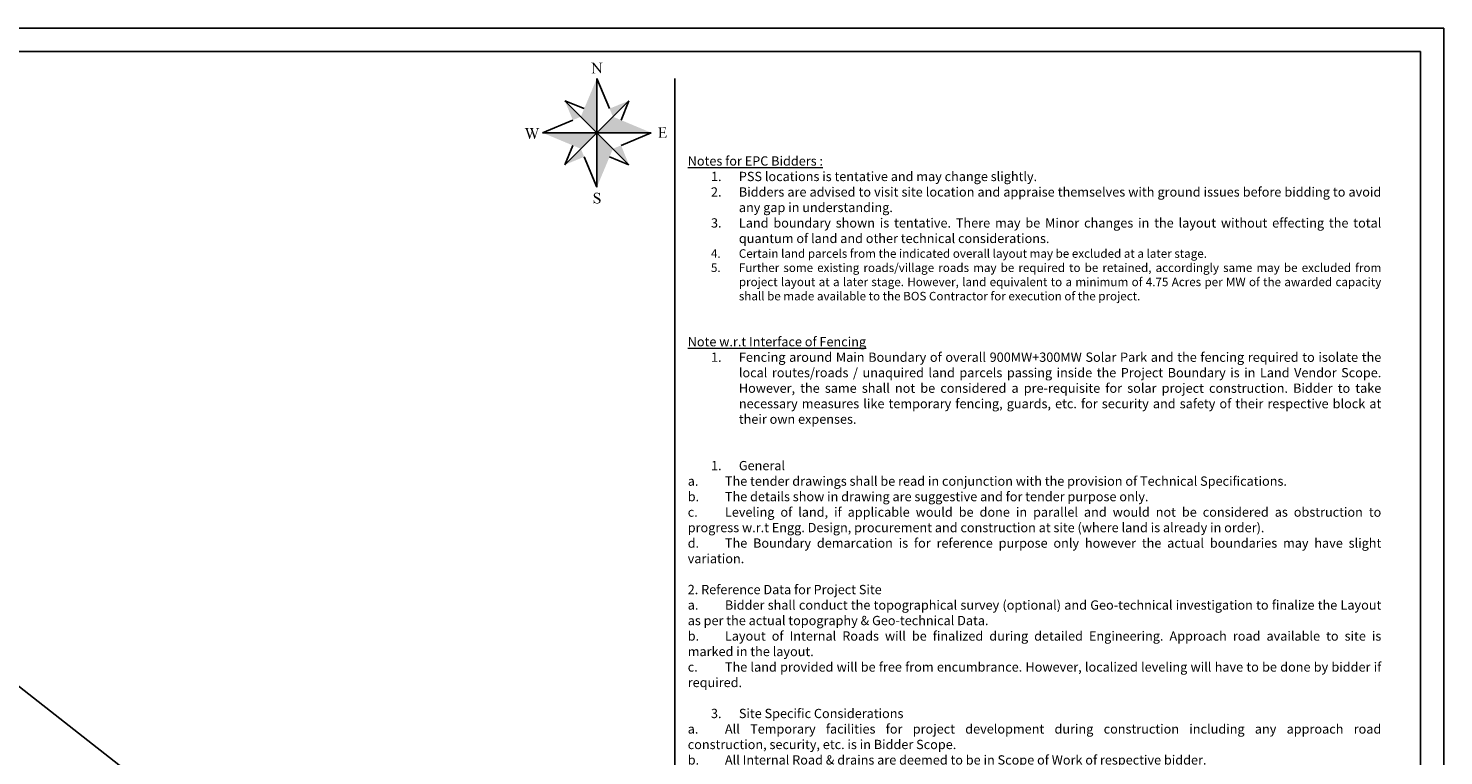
# Model space of a CAD drawing. Header units: metres. Extents: x 699286 to 751166, y 1622044 to 1653356.
# Tile 34 of 34: x 720723 to 751166, y 1637700 to 1653356. Entities that reach past the tile are written whole.
import ezdxf

# ---------------------------------------------------------------- set-up
doc = ezdxf.new("R2010")
doc.units = ezdxf.units.M
doc.header["$MEASUREMENT"] = 0
doc.layers.add('500 MW_BLOCK', color=7, linetype='Continuous')
doc.layers.add('Ceco.NET 28', color=7, linetype='Continuous')
doc.styles.get("Standard").update_dxf_attribs({"font": 'arial.ttf'})

# ---------------------------------------------------------------- blocks, each defined once
blk = doc.blocks.new('FGT')
at = {"layer": 'Ceco.NET 28', "color": 0}
for p, q in [((338712, 3145680), (338853, 3145344)), ((338356, 3145432), (338571, 3145344)), ((338712, 3145076), (338356, 3145432)), ((338712, 3145076), (339068, 3145432)), ((339068, 3145432), (338980, 3145217)), ((338108, 3145076), (338445, 3145217)), ((338712, 3145076), (338108, 3145076)), ((338712, 3145076), (338356, 3144720)), ((338712, 3145076), (339316, 3145076)), ((338712, 3145076), (339068, 3144720)), ((338712, 3145076), (338712, 3144472)), ((339316, 3145076), (338980, 3144936)), ((338356, 3144720), (338445, 3144936)), ((338712, 3144472), (338571, 3144809)), ((339068, 3144720), (338853, 3144809))]:
    blk.add_line(p, q, dxfattribs=at)
at = {"layer": 'Ceco.NET 28', "color": 116, "true_color": 0x136734}
blk.add_line((338712, 3145076), (338712, 3145680), dxfattribs=at)
at = {"layer": 'Ceco.NET 28', "color": 0}
for points in [[(338647, 3145850), (338679, 3145854), (338647, 3145854)], [(338679, 3145854), (338647, 3145850), (338652, 3145850)], [(338679, 3145854), (338652, 3145850), (338655, 3145850)], [(338679, 3145854), (338655, 3145850), (338659, 3145848)], [(338679, 3145854), (338659, 3145848), (338663, 3145846)], [(338679, 3145854), (338663, 3145846), (338666, 3145843)], [(338679, 3145854), (338666, 3145843), (338670, 3145838)], [(338679, 3145854), (338670, 3145838), (338678, 3145829)], [(338670, 3145838), (338670, 3145757), (338678, 3145829)], [(338678, 3145829), (338670, 3145757), (338678, 3145757)], [(338679, 3145854), (338678, 3145829), (338751, 3145764)], [(338678, 3145829), (338755, 3145735), (338751, 3145764)], [(338776, 3145851), (338776, 3145854), (338734, 3145854)], [(338734, 3145854), (338771, 3145851), (338776, 3145851)], [(338734, 3145854), (338734, 3145851), (338771, 3145851)], [(338771, 3145851), (338734, 3145851), (338738, 3145851)], [(338738, 3145851), (338741, 3145851), (338768, 3145851)], [(338771, 3145851), (338738, 3145851), (338768, 3145851)], [(338741, 3145851), (338744, 3145850), (338768, 3145851)], [(338768, 3145851), (338744, 3145850), (338765, 3145850)], [(338744, 3145850), (338746, 3145849), (338765, 3145850)], [(338765, 3145850), (338746, 3145849), (338762, 3145849)], [(338746, 3145849), (338748, 3145847), (338762, 3145849)], [(338762, 3145849), (338748, 3145847), (338760, 3145847)], [(338748, 3145847), (338749, 3145846), (338760, 3145847)], [(338760, 3145847), (338749, 3145846), (338759, 3145842)], [(338749, 3145846), (338750, 3145842), (338759, 3145842)], [(338750, 3145842), (338751, 3145838), (338759, 3145842)], [(338759, 3145842), (338751, 3145838), (338758, 3145833)], [(338751, 3145838), (338751, 3145833), (338758, 3145833)], [(338751, 3145833), (338751, 3145764), (338758, 3145735)], [(338758, 3145833), (338751, 3145833), (338758, 3145735)], [(338653, 3145739), (338653, 3145737), (338695, 3145737)], [(338695, 3145737), (338657, 3145739), (338653, 3145739)], [(338661, 3145740), (338657, 3145739), (338688, 3145739)], [(338695, 3145739), (338657, 3145739), (338695, 3145737)], [(338657, 3145739), (338695, 3145739), (338691, 3145739)], [(338688, 3145739), (338657, 3145739), (338691, 3145739)], [(338685, 3145740), (338661, 3145740), (338688, 3145739)], [(338664, 3145740), (338661, 3145740), (338685, 3145740)], [(338666, 3145742), (338664, 3145740), (338682, 3145741)], [(338682, 3145741), (338664, 3145740), (338685, 3145740)], [(338668, 3145744), (338666, 3145742), (338680, 3145743)], [(338680, 3145743), (338666, 3145742), (338682, 3145741)], [(338670, 3145749), (338668, 3145744), (338679, 3145748)], [(338679, 3145748), (338668, 3145744), (338679, 3145745)], [(338679, 3145745), (338668, 3145744), (338680, 3145743)], [(338670, 3145757), (338670, 3145749), (338678, 3145752)], [(338678, 3145757), (338670, 3145757), (338678, 3145752)], [(338678, 3145752), (338670, 3145749), (338679, 3145748)], [(338751, 3145764), (338755, 3145735), (338758, 3145735)], [(338356, 3145432), (338534, 3145254), (338356, 3145432), (338445, 3145217)], [(338853, 3145344), (339068, 3145432), (338890, 3145254), (339068, 3145432)], [(337955, 3145124), (337955, 3145127), (337912, 3145127)], [(337912, 3145127), (337953, 3145124), (337955, 3145124)], [(337912, 3145127), (337912, 3145124), (337953, 3145124)], [(337912, 3145124), (337917, 3145124), (337949, 3145123)], [(337953, 3145124), (337912, 3145124), (337949, 3145123)], [(337917, 3145124), (337920, 3145122), (337949, 3145123)], [(337949, 3145123), (337920, 3145122), (337946, 3145122)], [(337920, 3145122), (337923, 3145120), (337946, 3145122)], [(337946, 3145122), (337923, 3145120), (337944, 3145120)], [(337923, 3145120), (337925, 3145117), (337944, 3145120)], [(337944, 3145120), (337925, 3145117), (337944, 3145117)], [(337925, 3145117), (337930, 3145104), (337944, 3145117)], [(337944, 3145117), (337930, 3145104), (337945, 3145112)], [(337945, 3145112), (337930, 3145104), (337947, 3145103)], [(337930, 3145104), (337963, 3145007), (337947, 3145103)], [(337947, 3145103), (337963, 3145007), (337970, 3145037)], [(337970, 3145037), (337963, 3145007), (337968, 3145007)], [(338012, 3145124), (338012, 3145127), (337966, 3145127)], [(337966, 3145127), (338009, 3145124), (338012, 3145124)], [(337966, 3145127), (337966, 3145124), (338009, 3145124)], [(337966, 3145124), (337971, 3145123), (338004, 3145123)], [(338009, 3145124), (337966, 3145124), (338004, 3145123)], [(337993, 3145081), (337970, 3145037), (337968, 3145007)], [(337989, 3145093), (337970, 3145037), (337993, 3145081)], [(337971, 3145123), (337976, 3145121), (338001, 3145122)], [(338004, 3145123), (337971, 3145123), (338001, 3145122)], [(338001, 3145122), (337976, 3145121), (338000, 3145119)], [(337976, 3145121), (337978, 3145118), (338000, 3145119)], [(338000, 3145119), (337978, 3145118), (337999, 3145116)], [(337978, 3145118), (337982, 3145110), (337999, 3145116)], [(337999, 3145116), (337982, 3145110), (338000, 3145110)], [(337982, 3145110), (337985, 3145102), (338000, 3145110)], [(338000, 3145110), (337985, 3145102), (338003, 3145100)], [(337985, 3145102), (337989, 3145093), (338003, 3145100)], [(338003, 3145100), (337989, 3145093), (337993, 3145081)], [(338003, 3145100), (337993, 3145081), (338026, 3145037)], [(337993, 3145081), (338019, 3145007), (338026, 3145037)], [(338026, 3145037), (338019, 3145007), (338024, 3145007)], [(338046, 3145102), (338026, 3145037), (338024, 3145007)], [(338053, 3145102), (338046, 3145102), (338024, 3145007)], [(338072, 3145124), (338072, 3145127), (338037, 3145127)], [(338037, 3145127), (338037, 3145124), (338072, 3145124)], [(338037, 3145124), (338042, 3145124), (338068, 3145124)], [(338072, 3145124), (338037, 3145124), (338068, 3145124)], [(338042, 3145124), (338046, 3145123), (338068, 3145124)], [(338068, 3145124), (338046, 3145123), (338064, 3145122)], [(338046, 3145123), (338047, 3145122), (338064, 3145122)], [(338049, 3145111), (338046, 3145102), (338053, 3145102)], [(338047, 3145122), (338049, 3145120), (338062, 3145120)], [(338064, 3145122), (338047, 3145122), (338062, 3145120)], [(338049, 3145120), (338050, 3145119), (338062, 3145120)], [(338050, 3145117), (338049, 3145111), (338059, 3145116)], [(338059, 3145116), (338049, 3145111), (338057, 3145111)], [(338057, 3145111), (338049, 3145111), (338053, 3145102)], [(338062, 3145120), (338050, 3145119), (338059, 3145116)], [(338050, 3145119), (338050, 3145117), (338059, 3145116)], [(339390, 3145134), (339480, 3145137), (339390, 3145137)], [(339480, 3145137), (339390, 3145134), (339394, 3145134)], [(339390, 3145022), (339390, 3145020), (339480, 3145020)], [(339480, 3145020), (339394, 3145022), (339390, 3145022)], [(339480, 3145137), (339394, 3145134), (339462, 3145130)], [(339394, 3145134), (339397, 3145134), (339462, 3145130)], [(339398, 3145023), (339394, 3145022), (339480, 3145020)], [(339397, 3145134), (339400, 3145133), (339462, 3145130)], [(339402, 3145024), (339398, 3145023), (339480, 3145020)], [(339400, 3145133), (339403, 3145132), (339423, 3145131)], [(339400, 3145133), (339423, 3145131), (339455, 3145131)], [(339400, 3145133), (339455, 3145131), (339462, 3145130)], [(339433, 3145026), (339402, 3145024), (339480, 3145020)], [(339429, 3145026), (339402, 3145024), (339433, 3145026)], [(339404, 3145026), (339402, 3145024), (339429, 3145026)], [(339403, 3145132), (339405, 3145131), (339423, 3145131)], [(339406, 3145029), (339404, 3145026), (339425, 3145028)], [(339425, 3145028), (339404, 3145026), (339426, 3145027)], [(339426, 3145027), (339404, 3145026), (339429, 3145026)], [(339423, 3145131), (339405, 3145131), (339406, 3145129)], [(339423, 3145131), (339406, 3145129), (339423, 3145084)], [(339406, 3145129), (339406, 3145126), (339423, 3145084)], [(339406, 3145126), (339407, 3145121), (339423, 3145084)], [(339423, 3145033), (339406, 3145029), (339424, 3145029)], [(339407, 3145033), (339406, 3145029), (339423, 3145033)], [(339424, 3145029), (339406, 3145029), (339425, 3145028)], [(339407, 3145121), (339407, 3145116), (339423, 3145084)], [(339407, 3145116), (339407, 3145040), (339423, 3145084)], [(339423, 3145084), (339407, 3145040), (339423, 3145078)], [(339423, 3145078), (339407, 3145040), (339423, 3145039)], [(339407, 3145040), (339407, 3145033), (339423, 3145039)], [(339423, 3145039), (339407, 3145033), (339423, 3145033)], [(339423, 3145078), (339448, 3145084), (339423, 3145084)], [(339448, 3145084), (339423, 3145078), (339448, 3145078)], [(339480, 3145020), (339453, 3145026), (339433, 3145026)], [(339448, 3145084), (339448, 3145078), (339454, 3145077)], [(339448, 3145084), (339454, 3145077), (339459, 3145076)], [(339448, 3145084), (339459, 3145076), (339461, 3145074)], [(339452, 3145084), (339448, 3145084), (339461, 3145074)], [(339456, 3145084), (339452, 3145084), (339461, 3145074)], [(339461, 3145026), (339453, 3145026), (339480, 3145020)], [(339459, 3145085), (339456, 3145084), (339463, 3145071)], [(339456, 3145084), (339461, 3145074), (339463, 3145071)], [(339461, 3145087), (339459, 3145085), (339468, 3145061)], [(339459, 3145085), (339463, 3145071), (339468, 3145061)], [(339463, 3145089), (339461, 3145087), (339468, 3145061)], [(339467, 3145027), (339461, 3145026), (339480, 3145020)], [(339480, 3145137), (339462, 3145130), (339467, 3145129)], [(339464, 3145092), (339463, 3145089), (339468, 3145061)], [(339463, 3145071), (339465, 3145068), (339468, 3145061)], [(339465, 3145096), (339464, 3145092), (339468, 3145061)], [(339465, 3145096), (339468, 3145101), (339466, 3145101)], [(339468, 3145101), (339465, 3145096), (339468, 3145061)], [(339465, 3145068), (339466, 3145061), (339468, 3145061)], [(339480, 3145137), (339467, 3145129), (339470, 3145127)], [(339471, 3145029), (339467, 3145027), (339480, 3145020)], [(339480, 3145137), (339470, 3145127), (339473, 3145124)], [(339476, 3145033), (339471, 3145029), (339480, 3145020)], [(339480, 3145137), (339473, 3145124), (339480, 3145111)], [(339473, 3145124), (339475, 3145119), (339480, 3145111)], [(339475, 3145119), (339477, 3145111), (339480, 3145111)], [(339481, 3145040), (339476, 3145033), (339480, 3145020)], [(339490, 3145050), (339481, 3145040), (339480, 3145020)], [(339481, 3145040), (339490, 3145050), (339486, 3145050)], [(338534, 3144898), (338356, 3144720), (338571, 3144809), (338356, 3144720)], [(338890, 3144898), (339068, 3144720), (338980, 3144936), (339068, 3144720)], [(338679, 3144392), (338677, 3144386), (338691, 3144390)], [(338691, 3144390), (338677, 3144386), (338691, 3144387)], [(338691, 3144387), (338677, 3144386), (338691, 3144384)], [(338677, 3144386), (338677, 3144380), (338691, 3144384)], [(338691, 3144384), (338677, 3144380), (338692, 3144382)], [(338692, 3144382), (338677, 3144380), (338693, 3144379)], [(338677, 3144380), (338678, 3144373), (338693, 3144379)], [(338693, 3144379), (338678, 3144373), (338694, 3144377)], [(338694, 3144377), (338678, 3144373), (338698, 3144373)], [(338682, 3144397), (338679, 3144392), (338694, 3144396)], [(338694, 3144396), (338679, 3144392), (338692, 3144393)], [(338692, 3144393), (338679, 3144392), (338691, 3144390)], [(338699, 3144402), (338682, 3144397), (338696, 3144399)], [(338686, 3144402), (338682, 3144397), (338699, 3144402)], [(338696, 3144399), (338682, 3144397), (338694, 3144396)], [(338692, 3144406), (338686, 3144402), (338707, 3144404)], [(338707, 3144404), (338686, 3144402), (338703, 3144403)], [(338703, 3144403), (338686, 3144402), (338699, 3144402)], [(338725, 3144409), (338692, 3144406), (338730, 3144407)], [(338697, 3144409), (338692, 3144406), (338725, 3144409)], [(338730, 3144407), (338692, 3144406), (338734, 3144405)], [(338692, 3144406), (338711, 3144405), (338734, 3144405)], [(338692, 3144406), (338707, 3144404), (338711, 3144405)], [(338720, 3144411), (338697, 3144409), (338725, 3144409)], [(338704, 3144411), (338697, 3144409), (338720, 3144411)], [(338711, 3144412), (338704, 3144411), (338715, 3144411)], [(338715, 3144411), (338704, 3144411), (338720, 3144411)], [(338737, 3144405), (338711, 3144405), (338715, 3144405)], [(338734, 3144405), (338711, 3144405), (338737, 3144405)], [(338737, 3144405), (338715, 3144405), (338719, 3144404)], [(338737, 3144405), (338719, 3144404), (338722, 3144403)], [(338737, 3144405), (338722, 3144403), (338726, 3144401)], [(338737, 3144405), (338726, 3144401), (338729, 3144399)], [(338737, 3144405), (338729, 3144399), (338733, 3144396)], [(338737, 3144405), (338733, 3144396), (338735, 3144393)], [(338737, 3144405), (338735, 3144393), (338737, 3144390)], [(338737, 3144405), (338737, 3144390), (338739, 3144386)], [(338737, 3144405), (338739, 3144386), (338745, 3144371)], [(338739, 3144405), (338737, 3144405), (338745, 3144371)], [(338741, 3144406), (338739, 3144405), (338745, 3144371)], [(338739, 3144386), (338741, 3144382), (338745, 3144371)], [(338742, 3144408), (338741, 3144406), (338745, 3144371)], [(338741, 3144382), (338742, 3144377), (338745, 3144371)], [(338742, 3144408), (338745, 3144412), (338743, 3144412)], [(338745, 3144412), (338742, 3144408), (338745, 3144371)], [(338742, 3144377), (338743, 3144371), (338745, 3144371)], [(338678, 3144373), (338680, 3144367), (338703, 3144369)], [(338698, 3144373), (338678, 3144373), (338703, 3144369)], [(338683, 3144318), (338680, 3144330), (338678, 3144330)], [(338678, 3144330), (338678, 3144289), (338683, 3144318)], [(338683, 3144318), (338678, 3144289), (338686, 3144310)], [(338686, 3144310), (338678, 3144289), (338688, 3144307)], [(338688, 3144307), (338678, 3144289), (338682, 3144295)], [(338682, 3144295), (338678, 3144289), (338681, 3144293)], [(338681, 3144293), (338678, 3144289), (338680, 3144289)], [(338703, 3144369), (338680, 3144367), (338710, 3144365)], [(338680, 3144367), (338684, 3144361), (338710, 3144365)], [(338688, 3144307), (338682, 3144295), (338691, 3144304)], [(338691, 3144304), (338682, 3144295), (338684, 3144296)], [(338710, 3144365), (338684, 3144361), (338719, 3144360)], [(338684, 3144361), (338689, 3144355), (338719, 3144360)], [(338691, 3144304), (338684, 3144296), (338694, 3144302)], [(338694, 3144302), (338684, 3144296), (338698, 3144300)], [(338698, 3144300), (338684, 3144296), (338686, 3144296)], [(338698, 3144300), (338686, 3144296), (338702, 3144298)], [(338702, 3144298), (338686, 3144296), (338706, 3144296)], [(338686, 3144296), (338689, 3144296), (338710, 3144296)], [(338706, 3144296), (338686, 3144296), (338710, 3144296)], [(338719, 3144360), (338689, 3144355), (338732, 3144352)], [(338689, 3144355), (338698, 3144350), (338732, 3144352)], [(338689, 3144296), (338696, 3144293), (338715, 3144295)], [(338710, 3144296), (338689, 3144296), (338715, 3144295)], [(338738, 3144295), (338696, 3144293), (338732, 3144292)], [(338715, 3144295), (338696, 3144293), (338738, 3144295)], [(338696, 3144293), (338707, 3144290), (338732, 3144292)], [(338732, 3144352), (338698, 3144350), (338741, 3144346)], [(338698, 3144350), (338710, 3144342), (338741, 3144346)], [(338732, 3144292), (338707, 3144290), (338725, 3144290)], [(338707, 3144290), (338717, 3144289), (338725, 3144290)], [(338741, 3144346), (338710, 3144342), (338746, 3144341)], [(338710, 3144342), (338722, 3144335), (338746, 3144341)], [(338720, 3144296), (338715, 3144295), (338738, 3144295)], [(338724, 3144297), (338720, 3144296), (338738, 3144295)], [(338746, 3144341), (338722, 3144335), (338751, 3144335)], [(338722, 3144335), (338728, 3144331), (338751, 3144335)], [(338728, 3144299), (338724, 3144297), (338738, 3144295)], [(338751, 3144335), (338728, 3144331), (338753, 3144329)], [(338728, 3144331), (338732, 3144327), (338753, 3144329)], [(338731, 3144301), (338728, 3144299), (338744, 3144299)], [(338744, 3144299), (338728, 3144299), (338738, 3144295)], [(338748, 3144304), (338731, 3144301), (338744, 3144299)], [(338734, 3144304), (338731, 3144301), (338748, 3144304)], [(338753, 3144329), (338732, 3144327), (338754, 3144322)], [(338732, 3144327), (338735, 3144323), (338754, 3144322)], [(338736, 3144307), (338734, 3144304), (338748, 3144304)], [(338735, 3144323), (338737, 3144319), (338754, 3144322)], [(338737, 3144311), (338736, 3144307), (338751, 3144309)], [(338751, 3144309), (338736, 3144307), (338748, 3144304)], [(338754, 3144322), (338737, 3144319), (338753, 3144315)], [(338737, 3144319), (338738, 3144314), (338753, 3144315)], [(338738, 3144314), (338737, 3144311), (338751, 3144309)], [(338753, 3144315), (338738, 3144314), (338751, 3144309)]]:
    blk.add_solid(points, dxfattribs=at)
at = {"layer": 'Ceco.NET 28', "color": 116, "true_color": 0x136734}
for points in [[(338712, 3145076), (338712, 3145680), (338534, 3145254), (338712, 3145680)], [(338890, 3145254), (339316, 3145076), (338712, 3145076), (339316, 3145076)], [(338712, 3145076), (338108, 3145076), (338534, 3144898), (338108, 3145076)], [(338712, 3145076), (338712, 3144472), (338890, 3144898), (338712, 3144472)]]:
    blk.add_solid(points, dxfattribs=at)

msp = doc.modelspace()

# ---------------------------------------------------------------- linework, layer by layer
for points in [[(699286, 1653356), (699286, 1622044), (751166, 1622044), (751166, 1653356), (699286, 1653356)], [(734631, 1631156), (734631, 1652274)]]:
    msp.add_lwpolyline(points)
msp.add_lwpolyline([(699786, 1652856), (699786, 1622544), (750666, 1622544), (750666, 1652856)], close=True)
at = {"flags": 128}
msp.add_lwpolyline([(711679, 1646138), (726076, 1634825)], dxfattribs=at)

# ---------------------------------------------------------------- block references
at = {"color": 7, "xscale": 1.938015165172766, "yscale": 1.938015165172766, "zscale": 1.938015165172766}
msp.add_blockref('FGT', (76523, -4444097), dxfattribs=at)

# ---------------------------------------------------------------- texts
at = {"layer": '500 MW_BLOCK', "color": 7, "lineweight": 0, "insert": (734906, 1650934), "char_height": 200, "attachment_point": 1}
msp.add_mtext_dynamic_manual_height_columns("\\pxqj;{\\f@Arial Unicode MS|b0|i0|c0|p34;\\C256;\\P\\fArial|b0|i0|c0|p34;\\LNotes for EPC Bidders :\\P\\pi-1.5,l3;\\f@Arial Unicode MS|b0|i0|c128|p34;\\l \\P\\pi-3,l5.5,t5.5;\\fp_êL|b0|i0|c0|p0;1.^IPSS locations is tentative and may change slightly.\\P2.^IBidders are advised to visit site location and appraise themselves with ground issues before bidding to avoid any gap in understanding.\\P3.^ILand boundary shown is tentative. There may be Minor changes in the layout without effecting the total quantum of land and other technical\\~considerations.\\P\\fAptos|b0|i0|c0|p34;\\H0.91667x;4.^ICertain land parcels from the indicated overall layout may be excluded at a later stage. \\P\\fAptos|b1|i0|c0|p34;5.^IFurther some existing roads/village roads may be required to be retained, accordingly same may be excluded from project layout at a later stage. \\fAptos|b0|i0|c0|p34;However, land equivalent to a minimum of 4.75 Acres per MW\\fAptos|b1|i0|c0|p34; \\fAptos|b0|i0|c0|p34;of the awarded capacity shall be made available to the BOS Contractor for execution of the project.\\fp_êL|b0|i0|c0|p0;\\H1.09091x;\\P\\pi0,l0,tz;\\fp_êL|b1|i0|c0|p0;\\P\\fArial|b0|i0|c0|p34;\\L\\PNote w.r.t Interface of Fencing\\P\\pi-3,l5.5,t5.5;\\fp_êL|b0|i0|c0|p0;\\l1.^IFencing around Main Boundary of overall 900MW+300MW Solar Park and the fencing required to isolate the local routes/roads / unaquired land parcels passing inside the Project Boundary is in Land Vendor Scope. However, the same shall not be considered a pre-requisite for solar project construction. Bidder to take necessary measures like temporary fencing, guards, etc. for security and safety of their respective block at their own expenses.\\P\\pi0,l0,tz;\\fp_êL|b1|i0|c0|p0;\\P\\P\\pi-3,l5.5,t5.5;1.^IGeneral\\P\\pi0,l0,tz;\\fp_êL|b0|i0|c0|p0;a.^IThe tender drawings shall be read in conjunction with the provision of Technical Specifications.\\Pb.^IThe details show in drawing are suggestive and for tender purpose only.\\Pc.^ILeveling of land, if applicable would be done in parallel and would not be considered as obstruction to progress w.r.t Engg. Design, procurement and construction at site (where land is already in order).\\Pd.^IThe Boundary demarcation is for reference purpose only however the actual boundaries may have slight variation.\\P^J\\fp_êL|b1|i0|c0|p0;2. Reference Data for Project Site\\P\\fp_êL|b0|i0|c0|p0;a.^IBidder shall conduct the topographical survey (optional) and Geo-technical investigation to finalize the Layout as per the actual topography & Geo-technical Data.\\Pb.^ILayout of Internal Roads will be finalized during detailed Engineering. Approach road available to site is marked in the layout.\\Pc.^IThe land provided will be free from encumbrance. However, localized leveling will have to be done by bidder if required. \\P\\P\\pi-3,l5.5,t5.5;\\fp_êL|b1|i0|c0|p0;3.^ISite Specific Considerations\\P\\pi0,l0,tz;\\fp_êL|b0|i0|c0|p0;a.^IAll Temporary facilities for project development during construction including any approach road construction, security, etc. is in Bidder Scope.\\Pb.^IAll Internal Road & drains are deemed to be in Scope of Work of respective bidder.\\Pc.^IAll arrangements as necessary to take up the project construction work, are in bidder's scope as per provisions of Tender Documents.\\Pd.^IWater and Construction power are under the scope of Bidder and hence are to be considered by bidder for the given projects, as per their respective requirements, while planning for the project site activities.\\Pe.^IExcluded land will be provided with access passage as marked (Tentative) and fencing by Owner (through Land Contract) which will take place in parallel and would be completed before commissioning. However, during construction of project, any safety / protection of Owner's as well as Bidders' property / equipment / offices etc. would be Bidder's own responsibility.}", width=14917.89, gutter_width=1818, heights=[0], dxfattribs=at)

doc.saveas('drawing.dxf')
